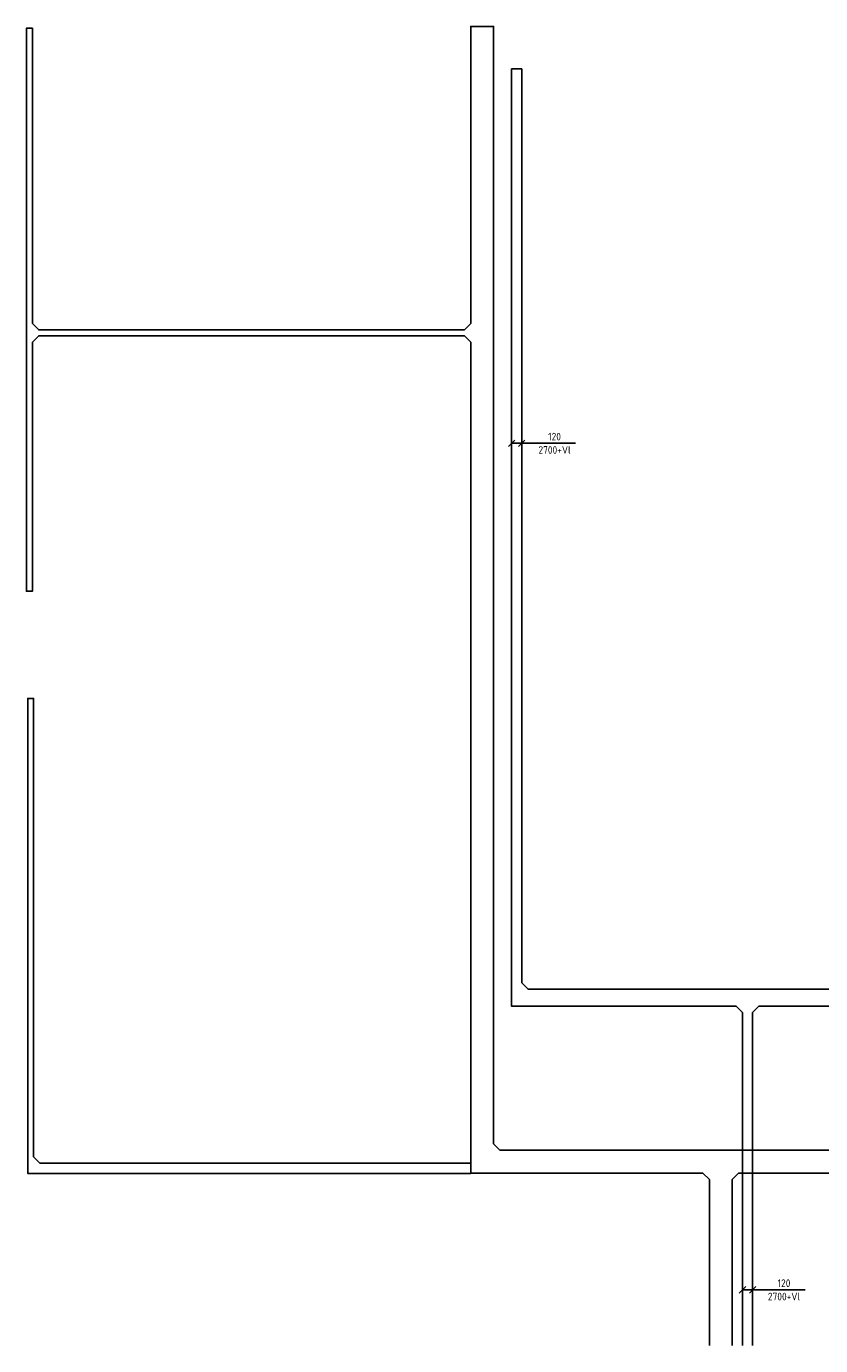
# Model space of a CAD drawing. Header units: millimetres. Extents: x 86133 to 133021, y 140425 to 175802.
# Tile 1 of 9: x 86133 to 95524, y 142691 to 158300. Entities that reach past the tile are written whole.
import ezdxf
from ezdxf.enums import TextEntityAlignment as Align

# ---------------------------------------------------------------- set-up
doc = ezdxf.new("R2010")
doc.units = ezdxf.units.MM
doc.header["$LTSCALE"] = 50
doc.linetypes.add('B-SL0', pattern=[100000000.0, 0, -100000000.0])
doc.layers.get('0').update_dxf_attribs({"linetype": 'CONTINUOUS'})
doc.layers.add('EL61301-_KABELGOOT', color=3, linetype='CONTINUOUS')
doc.layers.add('EM61301-_BEMATING', color=1, linetype='CONTINUOUS')
doc.styles.add('NORATT', font='isocp.shx')
doc.styles.add('NORDIM', font='isocp.shx')
doc.styles.get("Standard").update_dxf_attribs({"font": 'SIMPLEX'})

# ---------------------------------------------------------------- blocks, each defined once
blk = doc.blocks.new('EH100005')
at = {"color": 0}
blk.add_lwpolyline([(-1, -0.5), (0, -0.5), (0, 0.5), (-1, 0.5)], dxfattribs=at)
at = {"color": 0, "style": 'NORATT', "flags": 9}
blk.add_attdef('HULPSTUK', text='', height=0.5, dxfattribs=at).set_placement((0, 0), align=Align.MIDDLE)
blk = doc.blocks.new('EH100000')
at = {"color": 0, "linetype": 'ByBlock'}
for p, q in [((1, 0.5), (0, 0.5)), ((1, 0.5, 1), (0, 0.5, 1)), ((0, -0.5, 1), (1, -0.5, 1)), ((1, -0.5), (0, -0.5))]:
    blk.add_line(p, q, dxfattribs=at)
at = {"color": 0, "linetype": 'ByBlock', "invisible_edges": 15}
for points in [[(1, -0.5), (0, -0.5), (0, 0.5), (1, 0.5)], [(0, 0.5), (1, 0.5), (1, 0.5, 1), (0, 0.5, 1)], [(0, -0.5, 1), (1, -0.5, 1), (1, -0.5), (0, -0.5)]]:
    blk.add_3dface(points, dxfattribs=at)
at = {"color": 0, "style": 'NORATT'}
for tag, flags in [('M_CODE', 8), ('MERK', 9)]:
    blk.add_attdef(tag, text='', height=1.8, rotation=180, dxfattribs=dict(at, flags=flags)).set_placement((0.5, 0), align=Align.MIDDLE_CENTER)
for tag, flags in [('FUNCTIE', 8), ('SCHOT', 9)]:
    blk.add_attdef(tag, text='', height=1.8, dxfattribs=dict(at, flags=flags)).set_placement((0.5, 0), align=Align.MIDDLE_CENTER)
blk = doc.blocks.new('KG3BBB')
at = {"color": 0, "linetype": 'B-SL0'}
for p, q in [((-110, 35), (-110, -35)), ((110, -35), (110, 35)), ((-35, -110), (35, -110))]:
    blk.add_line(p, q, dxfattribs=at)
at = {"color": 0, "linetype": 'ByBlock'}
for points in [[(-110, 35), (0, 35), (0, 35), (110, 35)], [(-35, -110), (-35, -110), (-110, -35), (-110, -35)], [(110, -35), (110, -35), (35, -110), (35, -110)]]:
    blk.add_lwpolyline(points, dxfattribs=at)
at = {"color": 0, "flags": 3}
blk.add_attdef('HULPSTUK', (0, 0), '', height=1, rotation=270, dxfattribs=at)
blk = doc.blocks.new('KG3FBF')
at = {"color": 0, "linetype": 'B-SL0'}
for p, q in [((-110, 135), (-110, -135)), ((110, -135), (110, 135)), ((-35, -210), (35, -210))]:
    blk.add_line(p, q, dxfattribs=at)
at = {"color": 0, "linetype": 'ByBlock'}
for points in [[(-110, 135), (0, 135), (0, 135), (110, 135)], [(-35, -210), (-35, -210), (-110, -135), (-110, -135)], [(110, -135), (110, -135), (35, -210), (35, -210)]]:
    blk.add_lwpolyline(points, dxfattribs=at)
at = {"color": 0, "flags": 3}
blk.add_attdef('HULPSTUK', (0, 0), '', height=1, rotation=90, dxfattribs=at)
blk = doc.blocks.new('KG2BC')
at = {"color": 0, "linetype": 'B-SL0'}
for p, q in [((135, -35), (135, 35)), ((-60, -110), (60, -110))]:
    blk.add_line(p, q, dxfattribs=at)
at = {"color": 0, "linetype": 'ByBlock'}
for points in [[(-60, -110), (-60, 35), (-60, 35), (135, 35)], [(135, -35), (135, -35), (60, -110), (60, -110)]]:
    blk.add_lwpolyline(points, dxfattribs=at)
at = {"color": 0, "flags": 3}
blk.add_attdef('HULPSTUK', (0, 0), '', height=1, rotation=270, dxfattribs=at)
blk = doc.blocks.new('KG2FF')
at = {"color": 0, "linetype": 'ByBlock'}
for points in [[(-135, -210), (-135, 135), (-135, 135), (210, 135)], [(210, -135), (210, -135), (135, -210), (135, -210)]]:
    blk.add_lwpolyline(points, dxfattribs=at)
at = {"color": 0, "flags": 3}
blk.add_attdef('HULPSTUK', (0, 0, 5000), '', height=1, rotation=270, dxfattribs=at)
blk = doc.blocks.new('KG3FFF')
at = {"color": 0, "linetype": 'B-SL0'}
for p, q in [((-210, 135), (-210, -135)), ((210, -135), (210, 135)), ((-135, -210), (135, -210))]:
    blk.add_line(p, q, dxfattribs=at)
at = {"color": 0, "linetype": 'ByBlock'}
for points in [[(-210, 135), (0, 135), (0, 135), (210, 135)], [(-135, -210), (-135, -210), (-210, -135), (-210, -135)], [(210, -135), (210, -135), (135, -210), (135, -210)]]:
    blk.add_lwpolyline(points, dxfattribs=at)
at = {"color": 0, "flags": 3}
blk.add_attdef('HULPSTUK', (0, 0), '', height=1, dxfattribs=at)
blk = doc.blocks.new('KG2EC2')
at = {"color": 0, "linetype": 'ByBlock'}
for points in [[(135, -100), (-60, -100), (-60, -100), (-60, 175)], [(60, 175), (60, 175), (135, 100), (135, 100)]]:
    blk.add_lwpolyline(points, dxfattribs=at)
at = {"color": 0, "flags": 3}
blk.add_attdef('HULPSTUK', (0, 0, 5000), '', height=1, dxfattribs=at)
blk = doc.blocks.new('KG3ECE')
at = {"color": 0, "linetype": 'B-SL0'}
for p, q in [((-135, 100), (-135, -100)), ((135, -100), (135, 100)), ((-60, -175), (60, -175))]:
    blk.add_line(p, q, dxfattribs=at)
at = {"color": 0, "linetype": 'ByBlock'}
for points in [[(-135, 100), (0, 100), (0, 100), (135, 100)], [(-60, -175), (-60, -175), (-135, -100), (-135, -100)], [(135, -100), (135, -100), (60, -175), (60, -175)]]:
    blk.add_lwpolyline(points, dxfattribs=at)
at = {"color": 0, "flags": 3}
blk.add_attdef('HULPSTUK', (0, 0), '', height=1, rotation=270, dxfattribs=at)
blk = doc.blocks.new('*U35')
for p, q in [((-98, -38), (-22, 38)), ((-60, 0), (199, 0)), ((22, -38), (98, 38)), ((199, 0), (199, 0)), ((199, 0), (696, 0))]:
    blk.add_line(p, q)
at = {"color": 1, "style": 'NORDIM'}
for s, p in [('120', (448, 79)), ('2700+Vl', (448, -79))]:
    blk.add_text(s, height=90, dxfattribs=at).set_placement(p, align=Align.MIDDLE)
blk = doc.blocks.new('*U37')
for p, q in [((-98, -38), (-22, 38)), ((-60, 0), (183, 0)), ((22, -38), (98, 38)), ((183, 0), (183, 0)), ((183, 0), (680, 0))]:
    blk.add_line(p, q)
at = {"color": 1, "style": 'NORDIM'}
for s, p in [('120', (431, 79)), ('2700+Vl', (431, -79))]:
    blk.add_text(s, height=90, dxfattribs=at).set_placement(p, align=Align.MIDDLE)

msp = doc.modelspace()

# ---------------------------------------------------------------- block references
at = {"layer": 'EL61301-_KABELGOOT', "zscale": 60}
for name, p, xscale, yscale, rotation in [('EH100005', (86168, 158277, 5000), 60, 70, 90), ('EH100000', (86168, 154784, 5000), 3493.778086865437, 70, 90), ('EH100005', (91521, 158300, 5000), 60, 270, 90), ('EH100000', (91521, 154784, 5000), 3515.994335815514, 270, 90), ('EH100005', (91930, 157797, 2700), 60, 120, 90), ('EH100000', (91930, 146982, 2700), 10815.08512656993, 120, 90), ('EH100000', (91311, 154674, 5000), 5033.145470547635, 70, 180), ('EH100000', (86168, 154564, 5000), 2946.221913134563, 70, 270), ('EH100000', (91521, 145078, 5000), 9485.689989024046, 270, 90), ('EH100005', (86168, 151617, 5000), 60, 70, 270), ('EH100005', (86183, 150349, 5000), 60, 70, 90), ('EH100000', (86183, 144924, 5000), 5424.657286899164, 70, 90), ('EH100000', (94525, 146807, 2700), 2460.215169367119, 200, 180), ('EH100000', (100775, 146807, 2700), 5979.982609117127, 200, 180), ('EH100000', (94660, 142691, 2700), 3940.353690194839, 120, 90), ('EH100000', (94133, 144868, 5000), 2402.479009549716, 270, 180), ('EH100000', (94343, 144658, 5000), 1964.108932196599, 270, 270)]:
    msp.add_blockref(name, p, dxfattribs=dict(at, xscale=xscale, yscale=yscale, rotation=rotation))
at = {"layer": 'EL61301-_KABELGOOT'}
for name, p, rotation in [('KG3BBB', (86168, 154674, 5000), 90), ('KG3FBF', (91521, 154674, 5000), 270), ('KG2FF', (91521, 144868, 5000), 90), ('KG2BC', (86183, 144789, 5000), 90)]:
    msp.add_blockref(name, p, dxfattribs=dict(at, rotation=rotation))
for name, p in [('KG2EC2', (91930, 146807, 2700)), ('KG3ECE', (94660, 146807, 2700)), ('KG3FFF', (94343, 144868, 5000))]:
    msp.add_blockref(name, p, dxfattribs=at)
at = {"layer": 'EL61301-_KABELGOOT', "zscale": 60}
for p, xscale, yscale in [((94553, 144868, 5000), 5818.24221063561, 270), ((86293, 144789, 5000), 5093.196077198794, 120)]:
    msp.add_blockref('EH100000', p, dxfattribs=dict(at, xscale=xscale, yscale=yscale))
at = {"layer": 'EM61301-_BEMATING'}
for name, p in [('*U35', (91930, 153367, 5060)), ('*U37', (94660, 143351, 5060))]:
    msp.add_blockref(name, p, dxfattribs=at)

doc.saveas('drawing.dxf')
